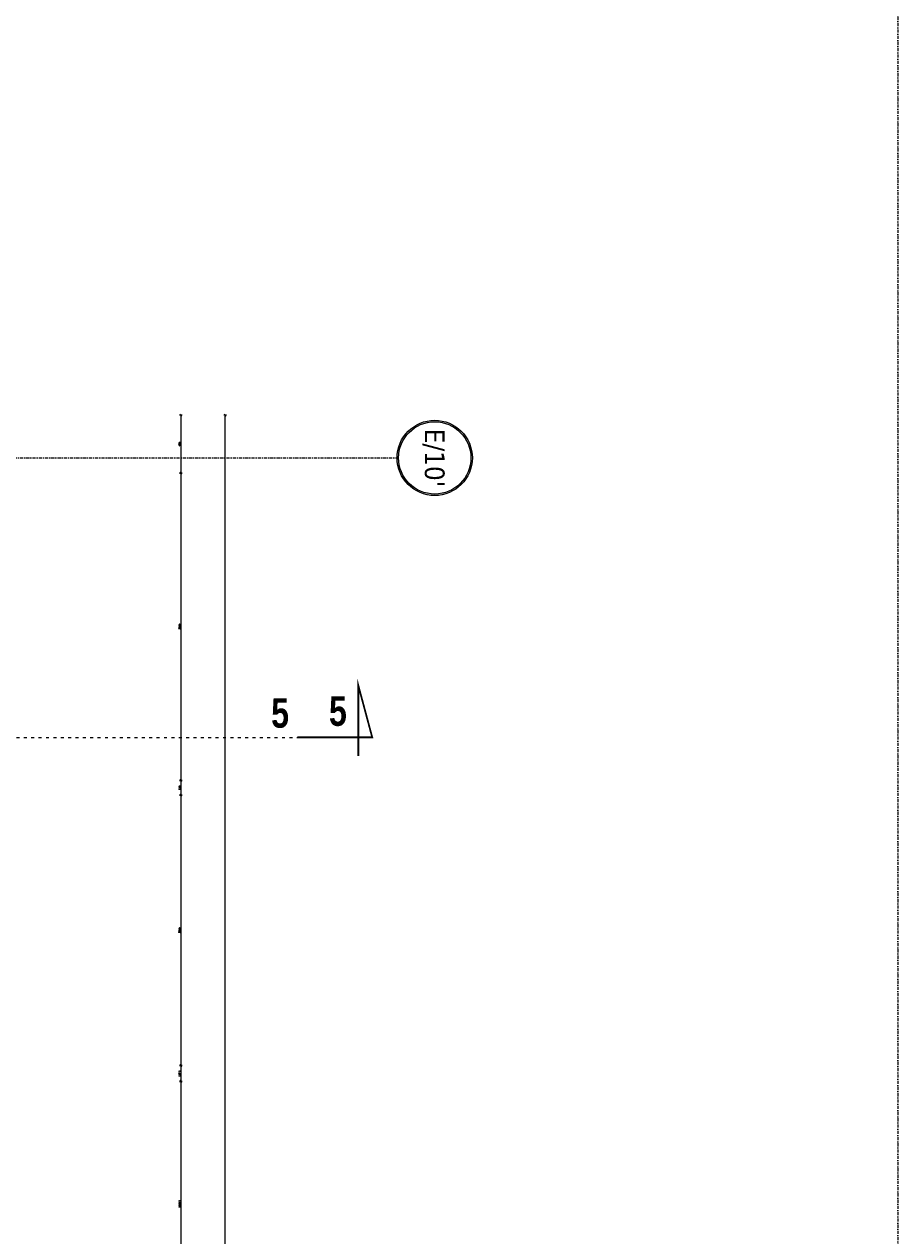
# Model space of a CAD drawing. Header units: millimetres. Extents: x -1893473 to 1546619, y -568027 to 942944.
# Tile 222 of 256: x 194056 to 201163, y -505438 to -495583. Entities that reach past the tile are written whole.
import ezdxf
from ezdxf.enums import TextEntityAlignment as Align

# ---------------------------------------------------------------- set-up
doc = ezdxf.new("R2010")
doc.units = ezdxf.units.MM
doc.header["$LTSCALE"] = 0.2
doc.linetypes.add('ACAD_ISO03W100', pattern=[30, 12, -18])
doc.linetypes.add('DASHDOT', pattern=[25.4, 12.7, -6.35, 0, -6.35])
doc.layers.get('0').update_dxf_attribs({"lineweight": 0})
for name, color, linetype, lineweight in [('!! 0_ Opis', 3, 'Continuous', 13), ('!! 0_Opis_pom', 9, 'Continuous', 13), ('!! 0_Osie', 1, 'DASHDOT', 13), ('!! 1_OPIS POM NOWE', 140, 'Continuous', 5), ('!! wymiary osi', 250, 'Continuous', 9), ('0-osie-tx', 66, 'Continuous', 9), ('P-Opis nadproża', 150, 'Continuous', 9), ('P-Osie', 1, 'DASHDOT', 18)]:
    doc.layers.add(name, color=color, linetype=linetype, lineweight=lineweight)
doc.layers.add('!! 1_Wyburzenia', color=7, linetype='ACAD_ISO03W100', lineweight=13, true_color=0xff0505)
doc.styles.add('ARIAL', font='tahoma.ttf')
doc.styles.add('STYLE7', font='ARIALNB.TTF')
doc.styles.add('TAHOMA', font='tahoma.ttf')
doc.styles.add('TXT', font='simplex.shx')
doc.dimstyles.new('DIM50', dxfattribs={"dimscale": 5, "dimtxt": 2.5, "dimasz": 1.5, "dimexe": 0, "dimexo": 0, "dimgap": 0.5, "dimtad": 1, "dimdec": 4, "dimrnd": 0.5, "dimdsep": 46, "dimtxsty": 'TXT', "dimblk1": 'TICK1', "dimblk2": 'TICK1', "dimsah": 1, "dimcen": 0, "dimse1": 1, "dimse2": 1, "dimclrd": 1, "dimclre": 7, "dimclrt": 9, "dimadec": 0, "dimazin": 0, "dimtfac": 1, "dimtdec": 4, "dimtmove": 2, "dimatfit": 3, "dimldrblk": 'TICK1', "dimfxl": 1, "dimtolj": 1, "dimarcsym": 0})

# ---------------------------------------------------------------- blocks, each defined once
blk = doc.blocks.new('*U12')
h = blk.add_hatch(color=256)
edge = h.paths.add_edge_path()
edge.add_arc((0, 0), 30.6, 0, 360)
edge = h.paths.add_edge_path(flags=17)
edge.add_arc((0, 0), 29.4, 0, 360)
for radius in [30.6, 29.4]:
    blk.add_circle((0, 0), radius)
at = {"style": 'TAHOMA', "flags": 8}
blk.add_attdef('ANSICHTSNUMMER', text='', height=16, dxfattribs=at).set_placement((0, 0), align=Align.MIDDLE_CENTER)
blk = doc.blocks.new('BLOK OSI')
blk.add_lwpolyline([(55424.28, -195663.09), (55424.28, -200232.79)])
at = {"layer": 'P-Osie'}
blk.add_lwpolyline([(52022.72, -198139.09), (55017, -198139.09)], dxfattribs=at)
at = {"layer": '0-osie-tx'}
ref = blk.add_blockref('*U12', (55047.6, -198139.25), dxfattribs=dict(at, rotation=90))
ref.add_attrib('ANSICHTSNUMMER', "E/10'", dxfattribs={"layer": '0', "height": 16, "rotation": 270, "style": 'TAHOMA', "flags": 8}).set_placement((55047.6, -198139.25), align=Align.MIDDLE_CENTER)
blk = doc.blocks.new('TICK1')
at = {"color": 2}
blk.add_line((-1, -1), (1, 1), dxfattribs=at)
at = {"color": 0}
for p, q in [((0, 0), (-1, 0)), ((0, -1.4), (0, 1.4))]:
    blk.add_line(p, q, dxfattribs=at)
blk = doc.blocks.new('*D1461')
at = {"layer": '!! wymiary osi', "color": 1, "lineweight": -2, "transparency": 16777216}
blk.add_line((323924, -519426.3), (323924, -504671.2), dxfattribs=at)
at = {"layer": 'DEFPOINTS', "color": 0, "transparency": 16777216}
for p in [(321224.7, -504663.7), (323924, -504663.7), (321224.7, -519433.8)]:
    blk.add_point(p, dxfattribs=at)
at = {"layer": '!! wymiary osi', "color": 1, "lineweight": -2, "transparency": 16777216, "xscale": 7.5, "yscale": 7.5, "zscale": 7.5}
for p, rotation in [((323924, -504663.7), 90), ((323924, -519433.8), 270)]:
    blk.add_blockref('TICK1', p, dxfattribs=dict(at, rotation=rotation))
at = {"layer": '!! wymiary osi', "color": 9, "transparency": 16777216, "insert": (323915.3, -512048.8), "char_height": 12.5, "attachment_point": 5, "rotation": 90, "style": 'TXT'}
blk.add_mtext('\\A1;14770', dxfattribs=at)
blk = doc.blocks.new('*D1462')
at = {"layer": '!! wymiary osi', "color": 1, "lineweight": -2, "transparency": 16777216}
blk.add_line((323563, -504671.2), (323563, -505126.2), dxfattribs=at)
at = {"layer": 'DEFPOINTS', "color": 0, "transparency": 16777216}
for p in [(321224.6, -504663.7), (320754.6, -505133.7), (323563, -505133.7)]:
    blk.add_point(p, dxfattribs=at)
at = {"layer": '!! wymiary osi', "color": 1, "lineweight": -2, "transparency": 16777216, "xscale": 7.5, "yscale": 7.5, "zscale": 7.5}
for p, rotation in [((323563, -504663.7), 90), ((323563, -505133.7), 270)]:
    blk.add_blockref('TICK1', p, dxfattribs=dict(at, rotation=rotation))
at = {"layer": '!! wymiary osi', "color": 9, "transparency": 16777216, "insert": (323554.2, -504898.7), "char_height": 12.5, "attachment_point": 5, "rotation": 90, "style": 'TXT'}
blk.add_mtext('\\A1;470', dxfattribs=at)
blk = doc.blocks.new('*D1463')
at = {"layer": '!! wymiary osi', "color": 1, "lineweight": -2, "transparency": 16777216}
blk.add_line((323563, -505141.2), (323563, -507626.2), dxfattribs=at)
at = {"layer": 'DEFPOINTS', "color": 0, "transparency": 16777216}
for p in [(320754.6, -505133.7), (320754.6, -507633.7), (323563, -507633.7)]:
    blk.add_point(p, dxfattribs=at)
at = {"layer": '!! wymiary osi', "color": 1, "lineweight": -2, "transparency": 16777216, "xscale": 7.5, "yscale": 7.5, "zscale": 7.5}
for p, rotation in [((323563, -505133.7), 90), ((323563, -507633.7), 270)]:
    blk.add_blockref('TICK1', p, dxfattribs=dict(at, rotation=rotation))
at = {"layer": '!! wymiary osi', "color": 9, "transparency": 16777216, "insert": (323554.2, -506383.7), "char_height": 12.5, "attachment_point": 5, "rotation": 90, "style": 'TXT'}
blk.add_mtext('\\A1;2500', dxfattribs=at)
blk = doc.blocks.new('*D1464')
at = {"layer": '!! wymiary osi', "color": 1, "lineweight": -2, "transparency": 16777216}
blk.add_line((323563, -507641.2), (323563, -507746.2), dxfattribs=at)
at = {"layer": 'DEFPOINTS', "color": 0, "transparency": 16777216}
for p in [(320754.6, -507633.7), (320754.6, -507753.7), (323563, -507753.7)]:
    blk.add_point(p, dxfattribs=at)
at = {"layer": '!! wymiary osi', "color": 1, "lineweight": -2, "transparency": 16777216, "xscale": 7.5, "yscale": 7.5, "zscale": 7.5}
for p, rotation in [((323563, -507633.7), 90), ((323563, -507753.7), 270)]:
    blk.add_blockref('TICK1', p, dxfattribs=dict(at, rotation=rotation))
at = {"layer": '!! wymiary osi', "color": 9, "transparency": 16777216, "insert": (323554.2, -507693.7), "char_height": 12.5, "attachment_point": 5, "rotation": 90, "style": 'TXT'}
blk.add_mtext('\\A1;120', dxfattribs=at)
blk = doc.blocks.new('*D1465')
at = {"layer": '!! wymiary osi', "color": 1, "lineweight": -2, "transparency": 16777216}
blk.add_line((323563, -507761.2), (323563, -509946.2), dxfattribs=at)
at = {"layer": 'DEFPOINTS', "color": 0, "transparency": 16777216}
for p in [(320754.6, -507753.7), (320754.6, -509953.7), (323563, -509953.7)]:
    blk.add_point(p, dxfattribs=at)
at = {"layer": '!! wymiary osi', "color": 1, "lineweight": -2, "transparency": 16777216, "xscale": 7.5, "yscale": 7.5, "zscale": 7.5}
for p, rotation in [((323563, -507753.7), 90), ((323563, -509953.7), 270)]:
    blk.add_blockref('TICK1', p, dxfattribs=dict(at, rotation=rotation))
at = {"layer": '!! wymiary osi', "color": 9, "transparency": 16777216, "insert": (323554.2, -508853.7), "char_height": 12.5, "attachment_point": 5, "rotation": 90, "style": 'TXT'}
blk.add_mtext('\\A1;2200', dxfattribs=at)
blk = doc.blocks.new('*D1466')
at = {"layer": '!! wymiary osi', "color": 1, "lineweight": -2, "transparency": 16777216}
blk.add_line((323563, -509961.2), (323563, -510073.9), dxfattribs=at)
at = {"layer": 'DEFPOINTS', "color": 0, "transparency": 16777216}
for p in [(320754.6, -509953.7), (320754.6, -510081.4), (323563, -510081.4)]:
    blk.add_point(p, dxfattribs=at)
at = {"layer": '!! wymiary osi', "color": 1, "lineweight": -2, "transparency": 16777216, "xscale": 7.5, "yscale": 7.5, "zscale": 7.5}
for p, rotation in [((323563, -509953.7), 90), ((323563, -510081.4), 270)]:
    blk.add_blockref('TICK1', p, dxfattribs=dict(at, rotation=rotation))
at = {"layer": '!! wymiary osi', "color": 9, "transparency": 16777216, "insert": (323554.2, -510017.6), "char_height": 12.5, "attachment_point": 5, "rotation": 90, "style": 'TXT'}
blk.add_mtext('\\A1;127.5', dxfattribs=at)
blk = doc.blocks.new('*D1467')
at = {"layer": '!! wymiary osi', "color": 1, "lineweight": -2, "transparency": 16777216}
blk.add_line((323563, -510088.9), (323563, -512066.2), dxfattribs=at)
at = {"layer": 'DEFPOINTS', "color": 0, "transparency": 16777216}
for p in [(320754.6, -510081.4), (320754.6, -512073.7), (323563, -512073.7)]:
    blk.add_point(p, dxfattribs=at)
at = {"layer": '!! wymiary osi', "color": 1, "lineweight": -2, "transparency": 16777216, "xscale": 7.5, "yscale": 7.5, "zscale": 7.5}
for p, rotation in [((323563, -510081.4), 90), ((323563, -512073.7), 270)]:
    blk.add_blockref('TICK1', p, dxfattribs=dict(at, rotation=rotation))
at = {"layer": '!! wymiary osi', "color": 9, "transparency": 16777216, "insert": (323554.2, -511077.6), "char_height": 12.5, "attachment_point": 5, "rotation": 90, "style": 'TXT'}
blk.add_mtext('\\A1;1992.5', dxfattribs=at)
blk = doc.blocks.new('oznaczenie przekroi')
at = {"layer": '!! 0_ Opis', "color": 2, "const_width": 1.44}
blk.add_lwpolyline([(90995.48, -198305.1), (91056.3, -198305.1), (91045.03, -198263.04), (91045.03, -198320.31)], dxfattribs=at)
blk.add_lwpolyline([(90995.48, -198305.1), (91056.3, -198305.1), (91045.03, -198263.04), (91045.03, -198320.31)], dxfattribs=at)
at = {"layer": '!! 1_Wyburzenia'}
blk.add_lwpolyline([(84721.06, -198393.4), (84958.93, -198393.4), (84958.93, -198305.1), (90995.48, -198305.1)], dxfattribs=at)
at = {"layer": '!! 0_ Opis', "color": 9, "style": 'STYLE7', "text_generation_flag": 6, "width": 0.95}
blk.add_text('5', height=24, rotation=180, dxfattribs=at).set_placement((91021.13, -198295.72))
blk = doc.blocks.new('A$C2EB40A8D')
at = {"layer": '!! 0_Osie', "xscale": 10, "yscale": 10, "zscale": 10}
blk.add_blockref('BLOK OSI', (-516748.24414, 1976683.397), dxfattribs=at)
at = {"layer": '!! 1_Wyburzenia', "xscale": 10, "yscale": 10, "zscale": 10}
blk.add_blockref('oznaczenie przekroi', (-877343.67123, 1976068.79528), dxfattribs=at)
at = {"layer": '!! 0_ Opis', "color": 9, "style": 'STYLE7', "text_generation_flag": 6, "width": 0.95}
blk.add_text('5', height=240, rotation=180.000000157, dxfattribs=at).set_placement((32397.168, -6903.7964))
at = {"layer": '!! 0_Opis_pom', "ltscale": 0.7, "style": 'ARIAL'}
for tag, p in [('B1,21', (-891.77727, 31796.97458)), ('A1,16', (-13651.31084, 31587.95236)), ('B1/17', (-9701.43347, 31565.05244)), ('B1,19', (-5798.61305, 31587.22944)), ('1,22', (4526.58954, 31507.65132)), ('1,23', (10805.41388, 31565.05244)), ('A1,1', (-16866.13618, 31459.3792)), ('B1,18', (-7791.62894, 31330.08444)), ('B1,20', (-2961.4347, 31167.05787)), ('A1,6', (-19287.17717, 30923.71998)), ('B1,1', (14135.63445, 30913.92963)), ('B1,3', (17346.74696, 30023.81022)), ('B1,4', (29817.71501, 29157.67457)), ('A1,5', (-23454.5385, 28820.77901)), ('A1,2', (-17502.57721, 28602.57524)), ('B1,2D', (2616.16402, 28559.52261)), ('A1,15', (-13651.31084, 28261.46046)), ('B1,4', (29883.58177, 28158.35876)), ('B1,2B', (18801.54781, 27650.12382)), ('B1,2A', (13086.7373, 27376.04393)), ('A1,3', (-16846.27912, 25980.40356)), ('B1,8', (9089.53994, 25356.27639)), ('B1,6', (31915.87888, 23754.79829)), ('A1,4', (-24010.17576, 23559.17399)), ('B1,14', (-11621.32288, 23261.44183)), ('B1,13', (-3080.55208, 22924.09997)), ('B1,10', (3982.60923, 22874.21277)), ('B1,5', (29245.49088, 22896.69268)), ('B1,9', (5634.43488, 22623.92098)), ('B1,2C', (13327.26639, 22378.5328)), ('B1,7', (16398.41175, 22348.28836)), ('B1,11', (5553.20442, 20939.83877)), ('B1,12', (3693.27174, 20628.72148)), ('C1,3', (5969.08376, 16336.01084)), ('C1,2', (11955.93711, 11671.55655)), ('C1,1', (15659.17205, 11415.94196)), ('C1,4', (5140.00888, 9205.5831)), ('C1,5', (5680.4486, 6154.54995)), ('C1,10', (16327.05085, 6080.66085)), ('C1,9', (16526.57171, 3173.45283)), ('C1,6', (6367.37903, 2771.84181)), ('D0,18', (-1981.87701, -110.73158)), ('D0,7', (-13531.42299, -1159.67649)), ('C1,7', (7275.77161, -1303.00991)), ('D0,17', (2064.87671, -1345.69113)), ('D0,3', (-9324.21674, -1442.63631)), ('D0,6', (-17529.61851, -1957.37463)), ('D0,10', (-21369.4432, -2140.60378)), ('D,09', (-12990.08379, -2746.32902)), ('D0,2', (-5516.19514, -3101.87722)), ('D0,16', (2266.73061, -3284.15369)), ('D0,8', (-14357.79539, -3567.69719)), ('D0,5', (-10461.54478, -3629.26575)), ('D0,4', (-8396.53404, -4353.7937)), ('D0,15', (1974.41895, -5205.84774)), ('D0,1', (-5633.49598, -5662.48534)), ('D0,11', (-23334.09291, -6045.78706)), ('D0,12', (-22436.85763, -9302.9678)), ('D0,13', (-22436.85763, -11581.16526)), ('D0,14', (-13645.94445, -11884.57769))]:
    blk.add_attdef(tag, text='', height=119.68, dxfattribs=at).set_placement(p, align=Align.MIDDLE_CENTER)
at = {"layer": '!! 1_OPIS POM NOWE', "style": 'ARIAL'}
for tag, p in [('C1.7A', (7769.3756, 685.765)), ('C1.7C', (7655.80151, -2045.04756)), ('C1.8B', (10935.93068, -2107.41983)), ('C1.8A', (13897.39715, -2120.69016)), ('C1.7B', (8274.43201, -3270.18959)), ('E1.2', (16701.02923, -5331.07351)), ('E1.5E', (21974.23379, -5463.99012)), ('E1.1', (8357.81567, -5851.01076)), ('E1.5D', (24989.27391, -5785.36474)), ('E1.5C', (25222.53959, -6394.64172)), ('E1.5B', (27694.70831, -7009.86571)), ('E1.6', (5279.46063, -8141.28746)), ('E1.5A', (25547.9555, -8495.18994)), ('E1.5G', (23977.19473, -9792.46695)), ('E1.5F', (22414.7084, -9822.66389)), ('E1,4', (13935.69867, -10458.20073)), ('E1.5L', (28030.8296, -11267.7725)), ('E1.3', (5639.18862, -11994.01941)), ('E1.5H', (23988.49716, -12231.38049)), ('E1.5K', (27714.73934, -12977.98364)), ('E1.5I', (22290.68736, -13989.9049)), ('E1.5J', (27095.71534, -16088.17469))]:
    blk.add_attdef(tag, text='', height=119.68, dxfattribs=at).set_placement(p, align=Align.MIDDLE_CENTER)
at = {"layer": '!! wymiary osi'}
for base, p1, p2, picture, middle, set_off in [((31662.198042, -4832.486031), (29323.830597, -4362.489083), (28853.834495, -4832.486031), '*D1462', (31653.448042, -4597.487557), (-291900.794062, 500301.26018)), ((32023.2231666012, -4362.4890833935), (29323.8715120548, -19132.4936276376), (29323.8701124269, -4362.4890833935), '*D1461', (32014.4731666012, -11747.4913555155), (-291900.7940617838, 500301.2601795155)), ((31662.19804, -7332.48603), (28853.8345, -4832.48603), (28853.8345, -7332.48603), '*D1463', (31653.44804, -6082.48603), (-291900.79406, 500301.26018)), ((31662.19804, -7452.48603), (28853.8345, -7332.48603), (28853.8345, -7452.48603), '*D1464', (31653.44804, -7392.48603), (-291900.79406, 500301.26018)), ((31662.19804, -9652.48603), (28853.8345, -7452.48603), (28853.83391, -9652.48603), '*D1465', (31653.44804, -8552.48603), (-291900.79406, 500301.26018)), ((31662.1980423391, -9780.1640812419), (28853.8339073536, -9652.4860311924), (28853.8350830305, -9780.1640812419), '*D1466', (31653.4480423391, -9716.3250562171), (-291900.7940617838, 500301.2601795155)), ((31662.1980423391, -11772.4860311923), (28853.8350830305, -9780.1640812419), (28853.8350830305, -11772.4860311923), '*D1467', (31653.4480423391, -10776.3250562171), (-291900.7940617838, 500301.2601795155))]:
    dim = blk.add_linear_dim(base=base, p1=p1, p2=p2, angle=90, dimstyle='DIM50', dxfattribs=at)
    dim.commit()
    dim.dimension.update_dxf_attribs({"geometry": picture, "text_midpoint": middle, "insert": set_off})

msp = doc.modelspace()

# ---------------------------------------------------------------- block references
at = {"layer": 'P-Opis nadproża', "color": 4}
msp.add_blockref('A$C2EB40A8D', (163667.94092, -494401.63474), dxfattribs=at)

doc.saveas('drawing.dxf')
